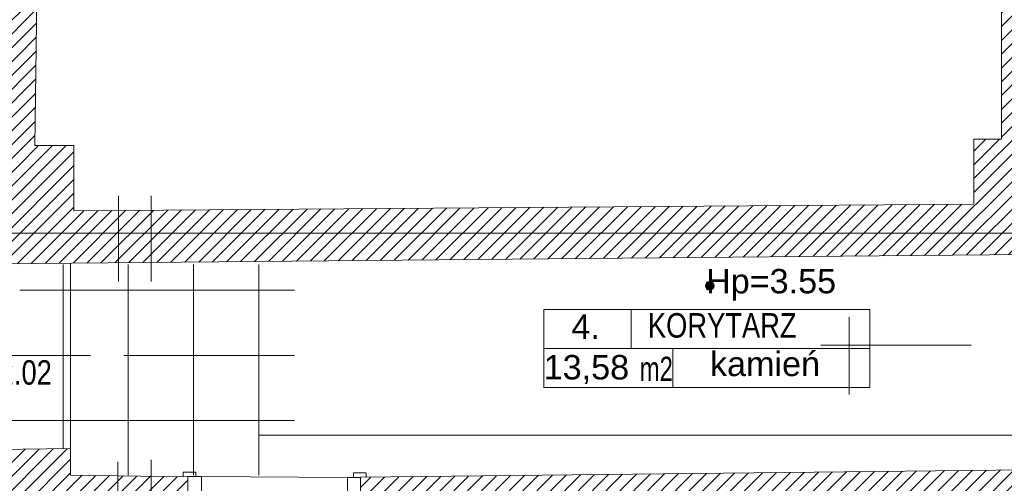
# Model space of a CAD drawing. Header units: millimetres. Extents: x -573548 to 674770, y -210017 to -47794.
# Tile 110 of 234: x 107485 to 113524, y -125018 to -122173. Entities that reach past the tile are written whole.
import ezdxf
from ezdxf.enums import TextEntityAlignment as Align

# ---------------------------------------------------------------- set-up
doc = ezdxf.new("R2010")
doc.units = ezdxf.units.MM
for name, color, linetype, lineweight in [('A.03 RZUT PARTERU_is$0$0_Nr_pióra__25', 8, 'Continuous', 9), ('A.03 RZUT PARTERU_is$0$A-OPISY-2_Nr_pióra__2', 8, 'Continuous', 9), ('A.03 RZUT PARTERU_is$0$A-OPISY-3_Nr_pióra__6', 8, 'Continuous', 9), ('A.03 RZUT PARTERU_is$0$A-WYSOKOSCI_Nr_pióra__7', 8, 'Continuous', 9), ('A.03 RZUT PARTERU_is$0$DIM MALY_Nr_pióra__8', 8, 'Continuous', 9), ('A.03 RZUT PARTERU_is$0$Drawing & Figure_Nr_pióra__18', 8, 'Continuous', 9), ('A.03 RZUT PARTERU_is$0$DRZWI_Nr_pióra__41', 8, 'Continuous', 9), ('A.03 RZUT PARTERU_is$0$podciagi_Nr_pióra__1', 8, 'Continuous', 9), ('A.03 RZUT PARTERU_is$0$POSADZKI_Nr_pióra__18', 8, 'Continuous', 9), ('A.03 RZUT PARTERU_is$0$PROG_Nr_pióra__6', 8, 'Continuous', 9), ('A.03 RZUT PARTERU_is$0$Structural - Bearing_Nr_pióra__21', 8, 'Continuous', 9), ('A.03 RZUT PARTERU_is$0$Structural - Grid', 8, 'Continuous', 9), ('A.03 RZUT PARTERU_is$0$Structural - Grid_Nr_pióra__17', 8, 'Continuous', 9)]:
    doc.layers.add(name, color=color, linetype=linetype, lineweight=lineweight)
doc.styles.add('A.03 RZUT PARTERU_is$0$STYL_AUTOMATYCZNY_2', font='arial.ttf')
doc.styles.add('A.03 RZUT PARTERU_is$0$STYL_AUTOMATYCZNY_3', font='arial.ttf', dxfattribs={"width": 0.8})
doc.styles.add('A.03 RZUT PARTERU_is$0$STYL_AUTOMATYCZNY_4', font='arial.ttf', dxfattribs={"width": 0.7})
pattern_1 = [(45, (655149.01, 0), (-42.426407, 42.426407), [])]

# ---------------------------------------------------------------- blocks, each defined once
blk = doc.blocks.new('A.03 RZUT PARTERU_is$0$Standardowy znacznik osi_4')
at = {"layer": 'A.03 RZUT PARTERU_is$0$Structural - Grid_Nr_pióra__17'}
blk.add_line((1000, 0), (42868.7, 0), dxfattribs=at)
at = {"layer": 'A.03 RZUT PARTERU_is$0$Structural - Grid_Nr_pióra__17', "style": 'A.03 RZUT PARTERU_is$0$STYL_AUTOMATYCZNY_2'}
for tag, p in [('AC_MarkerText_1_0', (-250, -335)), ('AC_MarkerText_1_1', (44118.7, -335))]:
    blk.add_attdef(tag, text='', height=350, rotation=180, dxfattribs=at).set_placement(p, align=Align.TOP_CENTER)
blk = doc.blocks.new('A.03 RZUT PARTERU_is')
at = {"layer": 'A.03 RZUT PARTERU_is$0$A-WYSOKOSCI_Nr_pióra__7'}
blk.add_hatch(color=256, dxfattribs=at).paths.add_polyline_path([(766963.5, -98806.6, 1), (766910.1, -98806.6, 1)])
at = {"layer": 'A.03 RZUT PARTERU_is$0$Drawing & Figure_Nr_pióra__18'}
h = blk.add_hatch(dxfattribs=at)
h.set_pattern_fill('Common_Brick_0004', color=256, style=0, pattern_type=2)
h.set_pattern_definition(pattern_1)
h.paths.add_polyline_path([(762167.7, -98833.9), (762170.2, -98833.9), (762170.2, -98675.1), (763310.3, -98664.6), (763510.3, -98662.8), (769255.8, -98610.2), (769255.7, -98340.1), (769690.7, -98340.1), (770125.7, -98340.1), (770125.8, -98490.3), (770280.9, -98493.8), (770280.9, -98352.6), (770314.2, -97934.4), (769776.3, -97931), (769276.3, -97927.8), (769276.3, -95925.2), (769136.3, -95925.2), (768726.3, -95975.2), (768726.3, -97905.2), (768556.3, -97905.2), (768556.3, -98305.2), (763510.3, -98341.8), (763310.3, -98343.2), (763036.3, -98345.2), (763036.3, -97945.2), (762796.3, -97945.2), (762824.4, -95945.1), (762332.5, -95904.5), (762204.5, -95904.5), (762202.5, -96064.2), (762392.5, -96066.6), (762390, -96264.9), (762383.9, -96746.6), (762193.9, -96744.2), (762169.6, -98675.1)])
h = blk.add_hatch(dxfattribs=at)
h.set_pattern_fill('Common_Brick_0004', color=256, style=0, pattern_type=2)
h.set_pattern_definition(pattern_1)
h.paths.add_polyline_path([(761836.1, -100544.9), (762077.6, -100544.9), (762077, -100804.9), (762504.2, -100876.2), (762633.9, -100876.2), (762635.4, -100685.5), (763305.3, -100683.4), (763510.3, -100682.8), (763655.8, -100682.4), (763735.8, -100106.8), (763735.8, -99977.9), (763706.2, -99977.5), (763510.3, -99974.8), (763306.5, -99972), (763016.2, -99968), (763016.2, -99805.6), (762156.2, -99816.1), (762156.2, -99967.4), (761836.2, -99967.4)])
h = blk.add_hatch(dxfattribs=at)
h.set_pattern_fill('Common_Brick_0004', color=256, style=0, pattern_type=2)
h.set_pattern_definition(pattern_1)
h.paths.add_polyline_path([(769291.3, -99930.2), (764794.2, -99981.3), (764794.2, -100111.3), (764794.2, -100112.2), (764796.3, -100678.9), (768915.8, -100666.2), (768919, -101430.2), (768919.9, -101628.6), (768926, -103060.3), (768926.3, -103060.4), (768926.3, -103060.4), (768970.6, -103067.5), (769166.2, -103098.8), (769296.3, -103098.9), (769296.3, -103073.9), (769290.8, -101628.6), (769290.1, -101430.4), (769286.4, -100441.5), (770366, -100384.4), (770351.4, -100123.7), (770350.8, -100113.3), (770350.9, -99992.6), (769291.3, -100030.2)])
at = {"layer": 'A.03 RZUT PARTERU_is$0$0_Nr_pióra__25'}
for p, q in [((767791.8, -99473.1), (767791.8, -98999.3)), ((767619.3, -99170.1), (768539.8, -99170.1))]:
    blk.add_line(p, q, dxfattribs=at)
at = {"layer": 'A.03 RZUT PARTERU_is$0$A-OPISY-3_Nr_pióra__6'}
for p, q in [((766454.5, -98951), (766454.5, -99191.1)), ((765918.4, -99191.1), (767918.4, -99191.1)), ((766711.4, -99191.1), (766711.4, -99431.1))]:
    blk.add_line(p, q, dxfattribs=at)
blk.add_lwpolyline([(765918.4, -99431.1), (765918.4, -98951), (767918.4, -98951), (767918.4, -99431.1)], close=True, dxfattribs=at)
at = {"layer": 'A.03 RZUT PARTERU_is$0$A-WYSOKOSCI_Nr_pióra__7'}
blk.add_circle((766936.8, -98806.6), 26.7, dxfattribs=at)
at = {"layer": 'A.03 RZUT PARTERU_is$0$DIM MALY_Nr_pióra__8'}
for p, q in [((763310.3, -98254.2), (763310.3, -98780.7)), ((763510.3, -98254.2), (763510.3, -98780.7)), ((770583.7, -99722.9), (764170.2, -99722.9)), ((763306.7, -99886.8), (763305, -100834.1)), ((763510.3, -99873.7), (763510.3, -100854))]:
    blk.add_line(p, q, dxfattribs=at)
at = {"layer": 'A.03 RZUT PARTERU_is$0$DRZWI_Nr_pióra__41'}
for p, q in [((763784.2, -99977.6), (763735.9, -99977.6)), ((764750.9, -99982.2), (764799.2, -99982.2))]:
    blk.add_line(p, q, dxfattribs=at)
for points in [[(763784.2, -99949.5), (763710.2, -99949.5, 0.414334), (763706.2, -99953.5), (763706.2, -99977.6)], [(764750.9, -99954), (764825, -99954, -0.414334), (764829, -99958), (764829, -99982.2)]]:
    blk.add_lwpolyline(points, format="xyb", dxfattribs=at)
for points in [[(763735.9, -100107.6), (763784.2, -100107.6), (763784.2, -100080.6), (763820, -100080.6), (763820, -99977.6), (763784.2, -99977.6), (763784.2, -99949.5)], [(764799.3, -100112.2), (764750.9, -100112.2), (764750.9, -100085.1), (764715.2, -100085.1), (764715.2, -99982.2), (764750.9, -99982.2), (764750.9, -99954)]]:
    blk.add_lwpolyline(points, dxfattribs=at)
at = {"layer": 'A.03 RZUT PARTERU_is$0$podciagi_Nr_pióra__1'}
blk.add_line((763015.8, -98667.3), (763016.2, -99805.6), dxfattribs=at)
at = {"layer": 'A.03 RZUT PARTERU_is$0$POSADZKI_Nr_pióra__18'}
for p, q in [((762970.2, -98675.1), (762970.2, -99806.2)), ((763370.2, -98675.1), (763370.2, -99967.9)), ((763770.2, -98675.1), (763770.2, -99967.9)), ((764170.2, -98675.1), (764170.2, -99967.9)), ((762705.3, -98833.9), (764390.7, -98833.9)), ((761906, -99233.9), (763139.4, -99233.9)), ((763343.2, -99233.9), (764390.7, -99233.9)), ((760232.3, -99633.9), (764390.7, -99633.9))]:
    blk.add_line(p, q, dxfattribs=at)
at = {"layer": 'A.03 RZUT PARTERU_is$0$PROG_Nr_pióra__6'}
blk.add_line((763820, -99977.6), (764715.2, -99982.2), dxfattribs=at)
at = {"layer": 'A.03 RZUT PARTERU_is$0$Structural - Bearing_Nr_pióra__21'}
for p, q in [((762824.4, -95945.1), (762796.3, -97945.2)), ((768726.3, -95975.2), (768726.3, -97905.2)), ((768556.3, -97905.2), (768556.3, -98305.2)), ((768556.3, -97905.2), (768726.3, -97905.2)), ((763036.3, -97945.2), (762796.3, -97945.2)), ((763036.3, -97945.2), (763036.3, -98345.2)), ((763036.3, -98345.2), (768556.3, -98305.2)), ((762170.2, -98675.1), (769255.8, -98610.2)), ((763016.2, -99805.6), (762156.2, -99816.1)), ((763016.2, -99805.6), (763016.2, -99968)), ((769291.3, -99930.2), (764794.2, -99981.3)), ((763735.8, -99977.9), (763016.2, -99968)), ((763735.8, -99977.9), (763735.8, -100106.8)), ((764794.2, -99981.3), (764794.2, -100111.3))]:
    blk.add_line(p, q, dxfattribs=at)
at = {"layer": 'A.03 RZUT PARTERU_is$0$Structural - Grid', "zscale": 1000, "rotation": 180}
blk.add_blockref('A.03 RZUT PARTERU_is$0$Standardowy znacznik osi_4', (776832.4, -98482.5), dxfattribs=at)
at = {"layer": 'A.03 RZUT PARTERU_is$0$A-OPISY-2_Nr_pióra__2', "char_height": 150}
for s, insert, attachment_point, style in [('\\A1;{\\pql;\\fArial|b0|i0|c238|p0;\\W1.000000;4.}', (766088.6, -99131.7), 7, 'A.03 RZUT PARTERU_is$0$STYL_AUTOMATYCZNY_2'), ('\\A1;{\\pql;\\fArial|b0|i0|c238|p0;\\W0.800000;KORYTARZ}', (766557.5, -99126.1), 7, 'A.03 RZUT PARTERU_is$0$STYL_AUTOMATYCZNY_3'), ('\\A1;{\\pql;\\fArial|b0|i0|c238|p0;\\W1.000000;kamień}', (766938.4, -99362.3), 7, 'A.03 RZUT PARTERU_is$0$STYL_AUTOMATYCZNY_2'), ('\\A1;{\\pql;\\fArial|b0|i0|c238|p0;\\W1.000000;13,58}', (765918.4, -99408.8), 7, 'A.03 RZUT PARTERU_is$0$STYL_AUTOMATYCZNY_2'), ('\\A1;{\\pqr;\\fArial|b0|i0|c238|p0;\\W0.700000;m2}', (766711, -99241.1), 3, 'A.03 RZUT PARTERU_is$0$STYL_AUTOMATYCZNY_4')]:
    blk.add_mtext(s, dxfattribs=dict(at, insert=insert, attachment_point=attachment_point, style=style))
at = {"layer": 'A.03 RZUT PARTERU_is$0$A-WYSOKOSCI_Nr_pióra__7', "char_height": 150, "attachment_point": 5}
for s, insert, style in [('\\A1;{\\pqc;\\fArial|b0|i0|c238|p0;\\W1.000000;Hp=3.55}', (767313.4, -98800.2), 'A.03 RZUT PARTERU_is$0$STYL_AUTOMATYCZNY_2'), ('\\A1;{\\pqc;\\fArial|b0|i0|c238|p0;\\W0.800000;H=2.02}', (762628.9, -99338.9), 'A.03 RZUT PARTERU_is$0$STYL_AUTOMATYCZNY_3')]:
    blk.add_mtext(s, dxfattribs=dict(at, insert=insert, style=style))

msp = doc.modelspace()

# ---------------------------------------------------------------- block references
at = {"color": 150}
msp.add_blockref('A.03 RZUT PARTERU_is', (-655219.6, -25000), dxfattribs=at)

doc.saveas('drawing.dxf')
